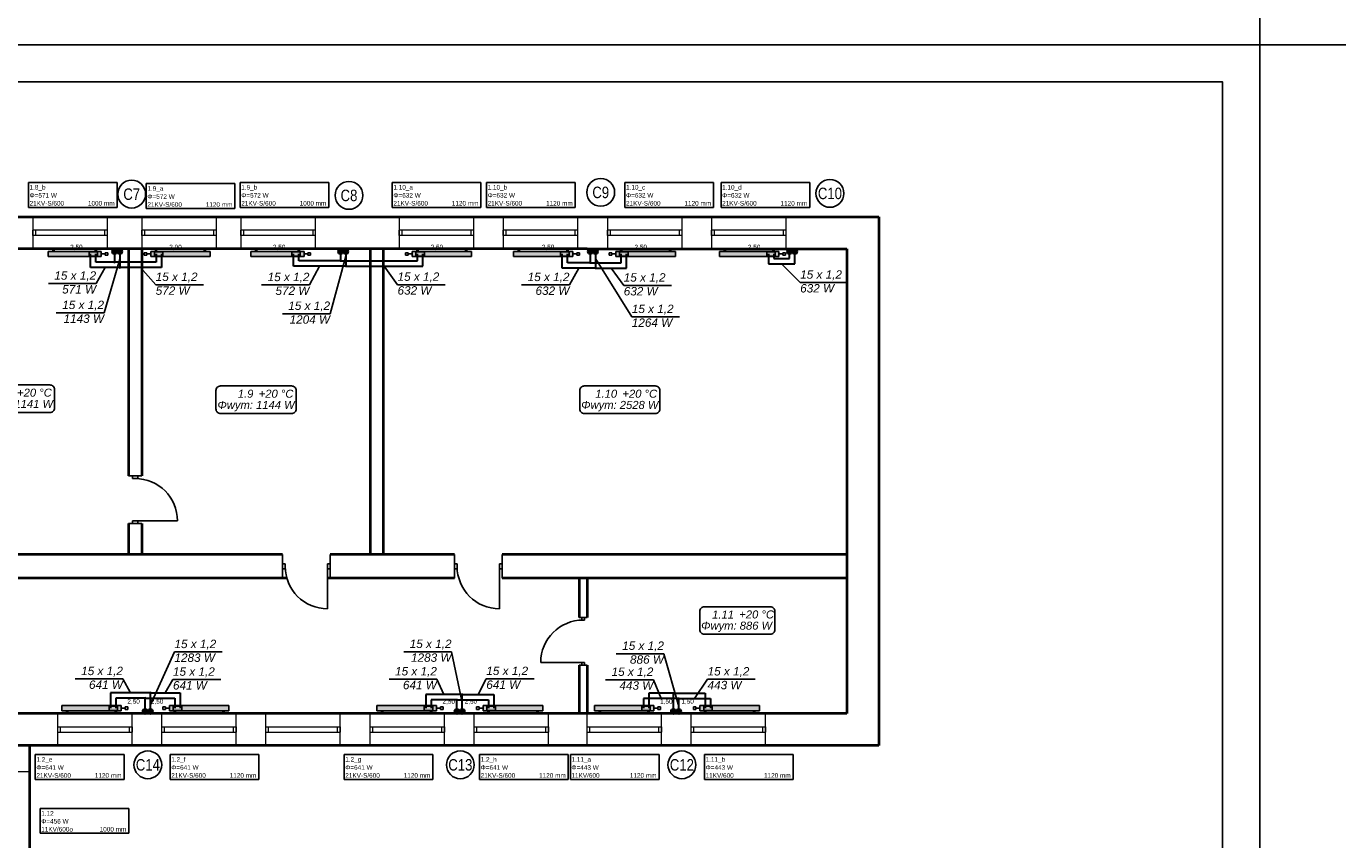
# Model space of a CAD drawing. Header units: millimetres. Extents: x 50532 to 99257, y 49161 to 61325.
# Tile 28 of 95: x 71812 to 74282, y 50633 to 52166. Entities that reach past the tile are written whole.
import ezdxf
from ezdxf.enums import TextEntityAlignment as Align
from ezdxf.lldxf.tags import DXFTag

# ---------------------------------------------------------------- set-up
doc = ezdxf.new("R2010")
doc.units = ezdxf.units.MM
for name, color, linetype, lineweight in [('cienka', 250, 'Continuous', 18), ('gruba', 8, 'Continuous', 40), ('średnia', 8, 'Continuous', 25)]:
    doc.layers.add(name, color=color, linetype=linetype, lineweight=lineweight)
for name, color, linetype, true_color in [('IS_Armatura_podłączeniowa_grz._dolnozas.', 7, 'SOLID', 0x000000), ('IS_Armatura_Therm', 7, 'SOLID', 0x000000), ('IS_Grafika', 7, 'SOLID', 0x000000), ('IS_Grzejniki_Plan_rzut', 7, 'SOLID', 0x000000)]:
    doc.layers.add(name, color=color, linetype=linetype, true_color=true_color)
for name, color, linetype in [('IS_Opisy_działek_Therm', 7, 'SOLID'), ('IS_Text_Armatury_Therm', 7, 'Continuous'), ('IS_Text_Konstrukcji', 7, 'Continuous'), ('IS_Text_Odbiornikow_Therm', 7, 'Continuous'), ('TABELKA', 7, 'Continuous')]:
    doc.layers.add(name, color=color, linetype=linetype)
doc.layers.add('IS_Powrót', color=5, linetype='DASH', lineweight=30, true_color=0x0000ff)
doc.layers.add('IS_Zasilanie', color=1, linetype='SOLID', lineweight=30, true_color=0xff0000)
doc.styles.add('Arial Narrow_1', font='ARIALN.TTF')
doc.styles.get("Standard").update_dxf_attribs({"font": 'GOTHIC.TTF'})
tags = doc.linetypes.add('DASH', pattern=[15, 10, -5]).pattern_tags.tags
tags[6:7] = [DXFTag(74, 4), DXFTag(75, 0), DXFTag(340, '0'), DXFTag(46, 0.0), DXFTag(50, 0.0), DXFTag(44, 0.0), DXFTag(45, 0.0)]
tags[4:5] = [DXFTag(74, 4), DXFTag(75, 0), DXFTag(340, '0'), DXFTag(46, 0.0), DXFTag(50, 0.0), DXFTag(44, 0.0), DXFTag(45, 0.0)]
tags = doc.linetypes.add('SOLID', pattern=[10, 10, 0]).pattern_tags.tags
tags[6:7] = [DXFTag(74, 4), DXFTag(75, 0), DXFTag(340, '0'), DXFTag(46, 0.0), DXFTag(50, 0.0), DXFTag(44, 0.0), DXFTag(45, 0.0)]
tags[4:5] = [DXFTag(74, 4), DXFTag(75, 0), DXFTag(340, '0'), DXFTag(46, 0.0), DXFTag(50, 0.0), DXFTag(44, 0.0), DXFTag(45, 0.0)]

# ---------------------------------------------------------------- blocks, each defined once
blk = doc.blocks.new('G$CDA1DEF7A')
at = {"layer": 'cienka'}
for p, q in [((3054, 2206), (3054, 2146)), ((3194, 2206), (3194, 2146)), ((3259, 2206), (3259, 2146)), ((3399, 2206), (3399, 2146)), ((3446, 2206), (3446, 2146)), ((3586, 2206), (3586, 2146)), ((3744, 2206), (3744, 2146)), ((3884, 2206), (3884, 2146)), ((3940, 2206), (3940, 2146)), ((4080, 2206), (4080, 2146)), ((4136, 2206), (4136, 2146)), ((4276, 2206), (4276, 2146)), ((4332, 2206), (4332, 2146)), ((4472, 2206), (4472, 2146)), ((3194, 2181), (3054, 2181)), ((3059, 2181), (3059, 2171)), ((3189, 2181), (3189, 2171)), ((3399, 2181), (3259, 2181)), ((3264, 2181), (3264, 2171)), ((3394, 2181), (3394, 2171)), ((3586, 2181), (3446, 2181)), ((3451, 2181), (3451, 2171)), ((3581, 2181), (3581, 2171)), ((3884, 2181), (3744, 2181)), ((3749, 2181), (3749, 2171)), ((3879, 2181), (3879, 2171)), ((4080, 2181), (3940, 2181)), ((3945, 2181), (3945, 2171)), ((4075, 2181), (4075, 2171)), ((4276, 2181), (4136, 2181)), ((4141, 2181), (4141, 2171)), ((4271, 2181), (4271, 2171)), ((4472, 2181), (4332, 2181)), ((4337, 2181), (4337, 2171)), ((4467, 2181), (4467, 2171)), ((3194, 2171), (3054, 2171)), ((3399, 2171), (3259, 2171)), ((3586, 2171), (3446, 2171)), ((3884, 2171), (3744, 2171)), ((4080, 2171), (3940, 2171)), ((4276, 2171), (4136, 2171)), ((4472, 2171), (4332, 2171)), ((3101, 1210), (3101, 1270)), ((3241, 1210), (3241, 1270)), ((3297, 1210), (3297, 1270)), ((3437, 1210), (3437, 1270)), ((3493, 1210), (3493, 1270)), ((3633, 1210), (3633, 1270)), ((3689, 1210), (3689, 1270)), ((3829, 1210), (3829, 1270)), ((3885, 1210), (3885, 1270)), ((4025, 1210), (4025, 1270)), ((4098, 1210), (4098, 1270)), ((4238, 1210), (4238, 1270)), ((4294, 1210), (4294, 1270)), ((4434, 1210), (4434, 1270)), ((3101, 1245), (3241, 1245)), ((3101, 1235), (3241, 1235)), ((3106, 1235), (3106, 1245)), ((3236, 1235), (3236, 1245)), ((3297, 1245), (3437, 1245)), ((3297, 1235), (3437, 1235)), ((3302, 1235), (3302, 1245)), ((3432, 1235), (3432, 1245)), ((3493, 1245), (3633, 1245)), ((3493, 1235), (3633, 1235)), ((3498, 1235), (3498, 1245)), ((3628, 1235), (3628, 1245)), ((3689, 1245), (3829, 1245)), ((3689, 1235), (3829, 1235)), ((3694, 1235), (3694, 1245)), ((3824, 1235), (3824, 1245)), ((3885, 1245), (4025, 1245)), ((3885, 1235), (4025, 1235)), ((3890, 1235), (3890, 1245)), ((4020, 1235), (4020, 1245)), ((4098, 1245), (4238, 1245)), ((4098, 1235), (4238, 1235)), ((4103, 1235), (4103, 1245)), ((4233, 1235), (4233, 1245)), ((4294, 1245), (4434, 1245)), ((4294, 1235), (4434, 1235)), ((4299, 1235), (4299, 1245)), ((4429, 1235), (4429, 1245)), ((3048, 1160), (2988, 1160))]:
    blk.add_line(p, q, dxfattribs=at)
at = {"layer": 'gruba'}
for p, q in [((0, 2206), (4647, 2206)), ((4647, 2206), (4647, 1210)), ((4098, 2146), (1198, 2146)), ((3234, 2146), (3234, 1718)), ((3259, 2146), (3259, 1718)), ((3689, 2146), (3689, 1570)), ((3714, 2146), (3714, 1570)), ((4098, 2146), (4587, 2146)), ((4587, 2146), (4587, 1270)), ((3234, 1628), (3234, 1570)), ((3259, 1628), (3259, 1570)), ((3524.2, 1570), (1723, 1570)), ((3848, 1570), (3614.2, 1570)), ((4587, 1570), (3938, 1570)), ((3532.5, 1525), (1714.8, 1525)), ((3848, 1525), (3609.2, 1525)), ((4587, 1525), (3938, 1525)), ((4083, 1525), (4083, 1451.3)), ((4098, 1525), (4098, 1451.3)), ((4083, 1361.3), (4083, 1270)), ((4098, 1361.3), (4098, 1270)), ((4587, 1270), (2687, 1270)), ((4647, 1210), (2687, 1210)), ((3048, 1210), (3048, 0))]:
    blk.add_line(p, q, dxfattribs=at)
at = {"layer": 'średnia'}
for p, q in [((3054, 2181), (3054, 2171)), ((3259, 2181), (3259, 2171)), ((3446, 2181), (3446, 2171)), ((3744, 2181), (3744, 2171)), ((3940, 2181), (3940, 2171)), ((4136, 2181), (4136, 2171)), ((4332, 2181), (4332, 2171)), ((3259, 1718), (3234, 1718)), ((3241.5, 1713), (3241.5, 1718)), ((3251.5, 1713), (3241.5, 1713)), ((3251.5, 1713), (3251.5, 1718)), ((3251.5, 1633), (3241.5, 1633)), ((3241.5, 1633), (3241.5, 1628)), ((3246.5, 1633), (3326.5, 1633)), ((3251.5, 1633), (3251.5, 1628)), ((3234, 1628), (3259, 1628)), ((3524.2, 1570), (3524.2, 1525)), ((3614.2, 1570), (3614.2, 1525)), ((3848, 1570), (3848, 1525)), ((3938, 1570), (3938, 1525)), ((3529.2, 1552.5), (3524.2, 1552.5)), ((3529.2, 1542.5), (3524.2, 1542.5)), ((3529.2, 1547.5), (3529.2, 1552.5)), ((3529.2, 1547.5), (3529.2, 1542.5)), ((3609.2, 1547.5), (3609.2, 1552.5)), ((3609.2, 1552.5), (3614.2, 1552.5)), ((3609.2, 1547.5), (3609.2, 1542.5)), ((3609.2, 1547.5), (3609.2, 1467.5)), ((3609.2, 1542.5), (3614.2, 1542.5)), ((3853, 1552.5), (3848, 1552.5)), ((3853, 1542.5), (3848, 1542.5)), ((3853, 1547.5), (3853, 1552.5)), ((3853, 1547.5), (3853, 1542.5)), ((3933, 1547.5), (3933, 1552.5)), ((3933, 1552.5), (3938, 1552.5)), ((3933, 1547.5), (3933, 1542.5)), ((3933, 1547.5), (3933, 1467.5)), ((3933, 1542.5), (3938, 1542.5)), ((4083, 1451.3), (4098, 1451.3)), ((4088, 1446.3), (4088, 1451.3)), ((4088, 1446.3), (4093, 1446.3)), ((4093, 1446.3), (4093, 1451.3)), ((4090.5, 1366.3), (4010.5, 1366.3)), ((4083, 1361.3), (4098, 1361.3)), ((4088, 1366.3), (4093, 1366.3)), ((4088, 1366.3), (4088, 1361.3)), ((4093, 1366.3), (4093, 1361.3)), ((3241, 1235), (3241, 1245)), ((3437, 1235), (3437, 1245)), ((3633, 1235), (3633, 1245)), ((3829, 1235), (3829, 1245)), ((4025, 1235), (4025, 1245)), ((4238, 1235), (4238, 1245)), ((4434, 1235), (4434, 1245))]:
    blk.add_line(p, q, dxfattribs=at)
for centre, start, end in [((3246.5, 1633), 0, 90), ((3609.2, 1547.5), 180, 270), ((3933, 1547.5), 180, 270), ((4090.5, 1366.3), 90, 180)]:
    blk.add_arc(centre, 80, start, end, dxfattribs=at)

msp = doc.modelspace()

# ---------------------------------------------------------------- hatches: boundary and pattern name
at = {"layer": 'IS_Grafika', "transparency": 33554687}
h = msp.add_hatch(color=7, dxfattribs=at)
h.dxf.hatch_style = 1
edge = h.paths.add_edge_path()
edge.add_arc((71988.4, 51741.2), 5, 0, 360)
edge = h.paths.add_edge_path()
edge.add_arc((71978.4, 51741.2), 5, 0, 360)
h = msp.add_hatch(color=7, dxfattribs=at)
h.dxf.hatch_style = 1
edge = h.paths.add_edge_path()
edge.add_arc((72414, 51741.2), 5, 0, 360)
edge = h.paths.add_edge_path()
edge.add_arc((72404, 51741.2), 5, 0, 360)
h = msp.add_hatch(color=7, dxfattribs=at)
h.dxf.hatch_style = 1
edge = h.paths.add_edge_path()
edge.add_arc((72884.3, 51741.2), 5, 0, 360)
edge = h.paths.add_edge_path()
edge.add_arc((72874.3, 51741.2), 5, 0, 360)
h = msp.add_hatch(color=7, dxfattribs=at)
h.dxf.hatch_style = 1
edge = h.paths.add_edge_path()
edge.add_arc((73259.6, 51741.2), 5, 0, 360)
edge = h.paths.add_edge_path()
edge.add_arc((73249.6, 51741.2), 5, 0, 360)
h = msp.add_hatch(color=7, dxfattribs=at)
h.dxf.hatch_style = 1
edge = h.paths.add_edge_path()
edge.add_arc((72046, 50874.6), 5, 0, 360)
edge = h.paths.add_edge_path()
edge.add_arc((72036, 50874.6), 5, 0, 360)
h = msp.add_hatch(color=7, dxfattribs=at)
h.dxf.hatch_style = 1
edge = h.paths.add_edge_path()
edge.add_arc((72633.3, 50874.6), 5, 0, 360)
edge = h.paths.add_edge_path()
edge.add_arc((72623.3, 50874.6), 5, 0, 360)
h = msp.add_hatch(color=7, dxfattribs=at)
h.dxf.hatch_style = 1
edge = h.paths.add_edge_path()
edge.add_arc((73041, 50874.6), 5, 0, 360)
edge = h.paths.add_edge_path()
edge.add_arc((73031, 50874.6), 5, 0, 360)
at = {"layer": 'IS_Grzejniki_Plan_rzut'}
for points in [[(71953.4, 51741.6), (71853.4, 51741.6), (71853.4, 51731.6), (71953.4, 51731.6)], [(72158.6, 51741.6), (72046.6, 51741.6), (72046.6, 51731.6), (72158.6, 51731.6)], [(72335.3, 51741.6), (72235.3, 51741.6), (72235.3, 51731.6), (72335.3, 51731.6)], [(72650.9, 51741.6), (72538.9, 51741.6), (72538.9, 51731.6), (72650.9, 51731.6)], [(72841.6, 51741.6), (72729.6, 51741.6), (72729.6, 51731.6), (72841.6, 51731.6)], [(73034.7, 51741.6), (72922.7, 51741.6), (72922.7, 51731.6), (73034.7, 51731.6)], [(73229.8, 51741.6), (73117.8, 51741.6), (73117.8, 51731.6), (73229.8, 51731.6)], [(71879.1, 50875.6), (71991.1, 50875.6), (71991.1, 50885.6), (71879.1, 50885.6)], [(72081.9, 50875.6), (72193.9, 50875.6), (72193.9, 50885.6), (72081.9, 50885.6)], [(72472.6, 50875.6), (72584.6, 50875.6), (72584.6, 50885.6), (72472.6, 50885.6)], [(72672.9, 50875.6), (72784.9, 50875.6), (72784.9, 50885.6), (72672.9, 50885.6)], [(72882.4, 50875.6), (72994.4, 50875.6), (72994.4, 50885.6), (72882.4, 50885.6)], [(73081, 50875.6), (73193, 50875.6), (73193, 50885.6), (73081, 50885.6)]]:
    msp.add_hatch(color=8, dxfattribs=at).paths.add_polyline_path(points)
at = {"layer": 'IS_Opisy_działek_Therm'}
h = msp.add_hatch(color=1, dxfattribs=at)
edge = h.paths.add_edge_path()
edge.add_arc((71988.4, 51711), 2.4, 90, 450)
h = msp.add_hatch(color=1, dxfattribs=at)
edge = h.paths.add_edge_path()
edge.add_arc((72414, 51713.8), 2.4, 90, 450)
h = msp.add_hatch(color=1, dxfattribs=at)
edge = h.paths.add_edge_path()
edge.add_arc((72884.3, 51710), 2.4, 90, 450)
h = msp.add_hatch(color=1, dxfattribs=at)
edge = h.paths.add_edge_path()
edge.add_arc((72046, 50910), 2.4, 90, 450)
h = msp.add_hatch(color=1, dxfattribs=at)
edge = h.paths.add_edge_path()
edge.add_arc((72633.3, 50906.7), 2.4, 90, 450)
h = msp.add_hatch(color=1, dxfattribs=at)
edge = h.paths.add_edge_path()
edge.add_arc((73041, 50899), 2.4, 90, 450)
at = {"layer": 'IS_Powrót'}
h = msp.add_hatch(color=256, dxfattribs=at)
edge = h.paths.add_edge_path()
edge.add_arc((71978.4, 51721), 2.4, 90, 450)
h = msp.add_hatch(color=256, dxfattribs=at)
edge = h.paths.add_edge_path()
edge.add_arc((72404, 51723.8), 2.4, 90, 450)
h = msp.add_hatch(color=256, dxfattribs=at)
edge = h.paths.add_edge_path()
edge.add_arc((72874.3, 51720), 2.4, 90, 450)
h = msp.add_hatch(color=256, dxfattribs=at)
edge = h.paths.add_edge_path()
edge.add_arc((73031, 50909), 2.4, 90, 450)
h = msp.add_hatch(color=256, dxfattribs=at)
edge = h.paths.add_edge_path()
edge.add_arc((72036, 50900), 2.4, 90, 450)
h = msp.add_hatch(color=256, dxfattribs=at)
edge = h.paths.add_edge_path()
edge.add_arc((72623.3, 50896.7), 2.4, 90, 450)

# ---------------------------------------------------------------- linework, layer by layer
at = {"layer": 'IS_Armatura_podłączeniowa_grz._dolnozas.'}
for p, q in [((71946.4, 51740.6), (71930.4, 51740.6)), ((71930.4, 51740.6), (71930.4, 51732.6)), ((71930.4, 51732.6), (71946.4, 51732.6)), ((71946.4, 51732.6), (71946.4, 51740.6)), ((72069.6, 51740.6), (72053.6, 51740.6)), ((72053.6, 51740.6), (72053.6, 51732.6)), ((72053.6, 51732.6), (72069.6, 51732.6)), ((72069.6, 51732.6), (72069.6, 51740.6)), ((72328.3, 51740.6), (72312.3, 51740.6)), ((72312.3, 51740.6), (72312.3, 51732.6)), ((72312.3, 51732.6), (72328.3, 51732.6)), ((72328.3, 51732.6), (72328.3, 51740.6)), ((72561.9, 51740.6), (72545.9, 51740.6)), ((72545.9, 51740.6), (72545.9, 51732.6)), ((72545.9, 51732.6), (72561.9, 51732.6)), ((72561.9, 51732.6), (72561.9, 51740.6)), ((72834.6, 51740.6), (72818.6, 51740.6)), ((72818.6, 51740.6), (72818.6, 51732.6)), ((72818.6, 51732.6), (72834.6, 51732.6)), ((72834.6, 51732.6), (72834.6, 51740.6)), ((72945.7, 51740.6), (72929.7, 51740.6)), ((72929.7, 51740.6), (72929.7, 51732.6)), ((72929.7, 51732.6), (72945.7, 51732.6)), ((72945.7, 51732.6), (72945.7, 51740.6)), ((73222.8, 51740.6), (73206.8, 51740.6)), ((73206.8, 51740.6), (73206.8, 51732.6)), ((73206.8, 51732.6), (73222.8, 51732.6)), ((73222.8, 51732.6), (73222.8, 51740.6)), ((71984.1, 50884.6), (71968.1, 50884.6)), ((71968.1, 50884.6), (71968.1, 50876.6)), ((71984.1, 50876.6), (71984.1, 50884.6)), ((72104.9, 50884.6), (72088.9, 50884.6)), ((72088.9, 50884.6), (72088.9, 50876.6)), ((72104.9, 50876.6), (72104.9, 50884.6)), ((72577.6, 50884.6), (72561.6, 50884.6)), ((72561.6, 50884.6), (72561.6, 50876.6)), ((72577.6, 50876.6), (72577.6, 50884.6)), ((72695.9, 50884.6), (72679.9, 50884.6)), ((72679.9, 50884.6), (72679.9, 50876.6)), ((72695.9, 50876.6), (72695.9, 50884.6)), ((72987.4, 50884.6), (72971.4, 50884.6)), ((72971.4, 50884.6), (72971.4, 50876.6)), ((72987.4, 50876.6), (72987.4, 50884.6)), ((73104, 50884.6), (73088, 50884.6)), ((73088, 50884.6), (73088, 50876.6)), ((73104, 50876.6), (73104, 50884.6)), ((71968.1, 50876.6), (71984.1, 50876.6)), ((72088.9, 50876.6), (72104.9, 50876.6)), ((72561.6, 50876.6), (72577.6, 50876.6)), ((72679.9, 50876.6), (72695.9, 50876.6)), ((72971.4, 50876.6), (72987.4, 50876.6)), ((73088, 50876.6), (73104, 50876.6))]:
    msp.add_line(p, q, dxfattribs=at)
at = {"layer": 'IS_Armatura_Therm'}
for p, q in [((71953.4, 51736.6), (71960.9, 51736.6)), ((71965.9, 51739.1), (71960.9, 51739.1)), ((71960.9, 51739.1), (71960.9, 51734.1)), ((71960.9, 51734.1), (71965.9, 51734.1)), ((71965.9, 51734.1), (71965.9, 51739.1)), ((72039.1, 51739.1), (72034.1, 51739.1)), ((72034.1, 51739.1), (72034.1, 51734.1)), ((72034.1, 51734.1), (72039.1, 51734.1)), ((72039.1, 51734.1), (72039.1, 51739.1)), ((72046.6, 51736.6), (72039.1, 51736.6)), ((72335.3, 51736.6), (72342.8, 51736.6)), ((72347.8, 51739.1), (72342.8, 51739.1)), ((72342.8, 51739.1), (72342.8, 51734.1)), ((72342.8, 51734.1), (72347.8, 51734.1)), ((72347.8, 51734.1), (72347.8, 51739.1)), ((72531.4, 51739.1), (72526.4, 51739.1)), ((72526.4, 51739.1), (72526.4, 51734.1)), ((72526.4, 51734.1), (72531.4, 51734.1)), ((72531.4, 51734.1), (72531.4, 51739.1)), ((72538.9, 51736.6), (72531.4, 51736.6)), ((72841.6, 51736.6), (72849.1, 51736.6)), ((72854.1, 51739.1), (72849.1, 51739.1)), ((72849.1, 51739.1), (72849.1, 51734.1)), ((72849.1, 51734.1), (72854.1, 51734.1)), ((72854.1, 51734.1), (72854.1, 51739.1)), ((72915.2, 51739.1), (72910.2, 51739.1)), ((72910.2, 51739.1), (72910.2, 51734.1)), ((72910.2, 51734.1), (72915.2, 51734.1)), ((72915.2, 51734.1), (72915.2, 51739.1)), ((72922.7, 51736.6), (72915.2, 51736.6)), ((73229.8, 51736.6), (73237.3, 51736.6)), ((73242.3, 51739.1), (73237.3, 51739.1)), ((73237.3, 51739.1), (73237.3, 51734.1)), ((73237.3, 51734.1), (73242.3, 51734.1)), ((73242.3, 51734.1), (73242.3, 51739.1)), ((72003.6, 50883.1), (71998.6, 50883.1)), ((71998.6, 50883.1), (71998.6, 50878.1)), ((72003.6, 50878.1), (72003.6, 50883.1)), ((72074.4, 50883.1), (72069.4, 50883.1)), ((72069.4, 50883.1), (72069.4, 50878.1)), ((72074.4, 50878.1), (72074.4, 50883.1)), ((72597.1, 50883.1), (72592.1, 50883.1)), ((72592.1, 50883.1), (72592.1, 50878.1)), ((72597.1, 50878.1), (72597.1, 50883.1)), ((72665.4, 50883.1), (72660.4, 50883.1)), ((72660.4, 50883.1), (72660.4, 50878.1)), ((72665.4, 50878.1), (72665.4, 50883.1)), ((73006.9, 50883.1), (73001.9, 50883.1)), ((73001.9, 50883.1), (73001.9, 50878.1)), ((73006.9, 50878.1), (73006.9, 50883.1)), ((73073.5, 50883.1), (73068.5, 50883.1)), ((73068.5, 50883.1), (73068.5, 50878.1)), ((73073.5, 50878.1), (73073.5, 50883.1)), ((71991.1, 50880.6), (71998.6, 50880.6)), ((71998.6, 50878.1), (72003.6, 50878.1)), ((72069.4, 50878.1), (72074.4, 50878.1)), ((72081.9, 50880.6), (72074.4, 50880.6)), ((72584.6, 50880.6), (72592.1, 50880.6)), ((72592.1, 50878.1), (72597.1, 50878.1)), ((72660.4, 50878.1), (72665.4, 50878.1)), ((72672.9, 50880.6), (72665.4, 50880.6)), ((72994.4, 50880.6), (73001.9, 50880.6)), ((73001.9, 50878.1), (73006.9, 50878.1)), ((73068.5, 50878.1), (73073.5, 50878.1)), ((73081, 50880.6), (73073.5, 50880.6))]:
    msp.add_line(p, q, dxfattribs=at)
at = {"layer": 'IS_Grafika'}
for centre in [(71978.4, 51741.2), (71988.4, 51741.2), (72404, 51741.2), (72414, 51741.2), (72874.3, 51741.2), (72884.3, 51741.2), (73249.6, 51741.2), (73259.6, 51741.2), (72036, 50874.6), (72046, 50874.6), (72623.3, 50874.6), (72633.3, 50874.6), (73031, 50874.6), (73041, 50874.6)]:
    msp.add_circle(centre, 5, dxfattribs=at)
at = {"layer": 'IS_Grzejniki_Plan_rzut'}
for p, q in [((71862.1, 51741.6), (71862.1, 51746.6)), ((71862.1, 51746.6), (71864.6, 51746.6)), ((71864.6, 51746.6), (71864.6, 51741.6)), ((71944.6, 51746.6), (71942.1, 51746.6)), ((71942.1, 51746.6), (71942.1, 51741.6)), ((71944.6, 51741.6), (71944.6, 51746.6)), ((72055.3, 51741.6), (72055.3, 51746.6)), ((72055.3, 51746.6), (72057.8, 51746.6)), ((72057.8, 51746.6), (72057.8, 51741.6)), ((72149.8, 51746.6), (72147.3, 51746.6)), ((72147.3, 51746.6), (72147.3, 51741.6)), ((72149.8, 51741.6), (72149.8, 51746.6)), ((72244.1, 51741.6), (72244.1, 51746.6)), ((72244.1, 51746.6), (72246.6, 51746.6)), ((72246.6, 51746.6), (72246.6, 51741.6)), ((72326.6, 51746.6), (72324.1, 51746.6)), ((72324.1, 51746.6), (72324.1, 51741.6)), ((72326.6, 51741.6), (72326.6, 51746.6)), ((72547.6, 51741.6), (72547.6, 51746.6)), ((72547.6, 51746.6), (72550.1, 51746.6)), ((72550.1, 51746.6), (72550.1, 51741.6)), ((72642.1, 51746.6), (72639.6, 51746.6)), ((72639.6, 51746.6), (72639.6, 51741.6)), ((72642.1, 51741.6), (72642.1, 51746.6)), ((72738.4, 51741.6), (72738.4, 51746.6)), ((72738.4, 51746.6), (72740.9, 51746.6)), ((72740.9, 51746.6), (72740.9, 51741.6)), ((72832.9, 51746.6), (72830.4, 51746.6)), ((72830.4, 51746.6), (72830.4, 51741.6)), ((72832.9, 51741.6), (72832.9, 51746.6)), ((72931.5, 51741.6), (72931.5, 51746.6)), ((72931.5, 51746.6), (72934, 51746.6)), ((72934, 51746.6), (72934, 51741.6)), ((73026, 51746.6), (73023.5, 51746.6)), ((73023.5, 51746.6), (73023.5, 51741.6)), ((73026, 51741.6), (73026, 51746.6)), ((73126.5, 51741.6), (73126.5, 51746.6)), ((73126.5, 51746.6), (73129, 51746.6)), ((73129, 51746.6), (73129, 51741.6)), ((73221, 51746.6), (73218.5, 51746.6)), ((73218.5, 51746.6), (73218.5, 51741.6)), ((73221, 51741.6), (73221, 51746.6)), ((71953.4, 51741.6), (71853.4, 51741.6)), ((71853.4, 51741.6), (71853.4, 51731.6)), ((71853.4, 51731.6), (71953.4, 51731.6)), ((71953.4, 51731.6), (71953.4, 51741.6)), ((72158.6, 51741.6), (72046.6, 51741.6)), ((72046.6, 51741.6), (72046.6, 51731.6)), ((72046.6, 51731.6), (72158.6, 51731.6)), ((72158.6, 51731.6), (72158.6, 51741.6)), ((72335.3, 51741.6), (72235.3, 51741.6)), ((72235.3, 51741.6), (72235.3, 51731.6)), ((72235.3, 51731.6), (72335.3, 51731.6)), ((72335.3, 51731.6), (72335.3, 51741.6)), ((72650.9, 51741.6), (72538.9, 51741.6)), ((72538.9, 51741.6), (72538.9, 51731.6)), ((72538.9, 51731.6), (72650.9, 51731.6)), ((72650.9, 51731.6), (72650.9, 51741.6)), ((72841.6, 51741.6), (72729.6, 51741.6)), ((72729.6, 51741.6), (72729.6, 51731.6)), ((72729.6, 51731.6), (72841.6, 51731.6)), ((72841.6, 51731.6), (72841.6, 51741.6)), ((73034.7, 51741.6), (72922.7, 51741.6)), ((72922.7, 51741.6), (72922.7, 51731.6)), ((72922.7, 51731.6), (73034.7, 51731.6)), ((73034.7, 51731.6), (73034.7, 51741.6)), ((73229.8, 51741.6), (73117.8, 51741.6)), ((73117.8, 51741.6), (73117.8, 51731.6)), ((73117.8, 51731.6), (73229.8, 51731.6)), ((73229.8, 51731.6), (73229.8, 51741.6)), ((71991.1, 50885.6), (71879.1, 50885.6)), ((71879.1, 50885.6), (71879.1, 50875.6)), ((71991.1, 50875.6), (71991.1, 50885.6)), ((72193.9, 50885.6), (72081.9, 50885.6)), ((72081.9, 50885.6), (72081.9, 50875.6)), ((72193.9, 50875.6), (72193.9, 50885.6)), ((72584.6, 50885.6), (72472.6, 50885.6)), ((72472.6, 50885.6), (72472.6, 50875.6)), ((72584.6, 50875.6), (72584.6, 50885.6)), ((72784.9, 50885.6), (72672.9, 50885.6)), ((72672.9, 50885.6), (72672.9, 50875.6)), ((72784.9, 50875.6), (72784.9, 50885.6)), ((72994.4, 50885.6), (72882.4, 50885.6)), ((72882.4, 50885.6), (72882.4, 50875.6)), ((72994.4, 50875.6), (72994.4, 50885.6)), ((73193, 50885.6), (73081, 50885.6)), ((73081, 50885.6), (73081, 50875.6)), ((73193, 50875.6), (73193, 50885.6)), ((71879.1, 50875.6), (71991.1, 50875.6)), ((71887.9, 50875.6), (71887.9, 50870.6)), ((71887.9, 50870.6), (71890.4, 50870.6)), ((71890.4, 50870.6), (71890.4, 50875.6)), ((71979.9, 50870.6), (71979.9, 50875.6)), ((71982.4, 50870.6), (71979.9, 50870.6)), ((71982.4, 50875.6), (71982.4, 50870.6)), ((72081.9, 50875.6), (72193.9, 50875.6)), ((72090.7, 50875.6), (72090.7, 50870.6)), ((72090.7, 50870.6), (72093.2, 50870.6)), ((72093.2, 50870.6), (72093.2, 50875.6)), ((72182.7, 50870.6), (72182.7, 50875.6)), ((72185.2, 50870.6), (72182.7, 50870.6)), ((72185.2, 50875.6), (72185.2, 50870.6)), ((72472.6, 50875.6), (72584.6, 50875.6)), ((72481.3, 50875.6), (72481.3, 50870.6)), ((72481.3, 50870.6), (72483.8, 50870.6)), ((72483.8, 50870.6), (72483.8, 50875.6)), ((72573.3, 50870.6), (72573.3, 50875.6)), ((72575.8, 50870.6), (72573.3, 50870.6)), ((72575.8, 50875.6), (72575.8, 50870.6)), ((72672.9, 50875.6), (72784.9, 50875.6)), ((72681.6, 50875.6), (72681.6, 50870.6)), ((72681.6, 50870.6), (72684.1, 50870.6)), ((72684.1, 50870.6), (72684.1, 50875.6)), ((72773.6, 50870.6), (72773.6, 50875.6)), ((72776.1, 50870.6), (72773.6, 50870.6)), ((72776.1, 50875.6), (72776.1, 50870.6)), ((72882.4, 50875.6), (72994.4, 50875.6)), ((72891.1, 50875.6), (72891.1, 50870.6)), ((72891.1, 50870.6), (72893.6, 50870.6)), ((72893.6, 50870.6), (72893.6, 50875.6)), ((72983.1, 50870.6), (72983.1, 50875.6)), ((72985.6, 50870.6), (72983.1, 50870.6)), ((72985.6, 50875.6), (72985.6, 50870.6)), ((73081, 50875.6), (73193, 50875.6)), ((73089.8, 50875.6), (73089.8, 50870.6)), ((73089.8, 50870.6), (73092.3, 50870.6)), ((73092.3, 50870.6), (73092.3, 50875.6)), ((73181.8, 50870.6), (73181.8, 50875.6)), ((73184.3, 50870.6), (73181.8, 50870.6)), ((73184.3, 50875.6), (73184.3, 50870.6))]:
    msp.add_line(p, q, dxfattribs=at)
at = {"layer": 'IS_Opisy_działek_Therm'}
for p, q in [((71988.4, 51726.8), (71958.7, 51625.5)), ((72414, 51732.4), (72384.4, 51624)), ((72884.3, 51728.2), (72952.6, 51618.1)), ((71960.9, 51711), (71943.8, 51680.9)), ((72027.5, 51711), (72056, 51678.5)), ((72364.7, 51713.8), (72345.5, 51678.2)), ((72486.4, 51713.8), (72511.4, 51678.8)), ((72853, 51710), (72835.2, 51678.3)), ((72913.5, 51710), (72937.4, 51677.3)), ((73234.7, 51717.8), (73269.7, 51682.8)), ((71943.8, 51680.9), (71853.8, 51680.9)), ((72056, 51678.5), (72145.9, 51678.5)), ((72345.5, 51678.2), (72255.5, 51678.2)), ((72511.4, 51678.8), (72601.3, 51678.8)), ((72835.2, 51678.3), (72745.2, 51678.3)), ((72937.4, 51677.3), (73027.4, 51677.3)), ((73269.7, 51682.8), (73359.7, 51682.8)), ((71958.7, 51625.5), (71868.7, 51625.5)), ((72384.4, 51624), (72294.5, 51624)), ((72952.6, 51618.1), (73042.6, 51618.1)), ((72046, 50886.9), (72091.3, 50986.7)), ((72091.3, 50986.7), (72181.3, 50986.7)), ((72613.1, 50987), (72523.1, 50987)), ((72633.3, 50891.4), (72613.1, 50987)), ((73013.2, 50983.4), (72923.3, 50983.4)), ((73041, 50883.7), (73013.2, 50983.4)), ((71994.3, 50935.9), (71904.3, 50935.9)), ((72008.5, 50910), (71994.3, 50935.9)), ((72073.9, 50910), (72088.5, 50934.7)), ((72088.5, 50934.7), (72178.5, 50934.7)), ((72585.5, 50935.3), (72495.5, 50935.3)), ((72598.9, 50906.7), (72585.5, 50935.3)), ((72663.1, 50906.7), (72678.6, 50936)), ((72678.6, 50936), (72768.6, 50936)), ((72993.2, 50934.4), (72903.2, 50934.4)), ((73007.7, 50899), (72993.2, 50934.4)), ((73071, 50899), (73095.3, 50935.2)), ((73095.3, 50935.2), (73185.2, 50935.2))]:
    msp.add_line(p, q, dxfattribs=at)
at = {"layer": 'IS_Powrót'}
for p, q in [((71943.4, 51721), (71943.4, 51736.6)), ((71978.4, 51741.7), (71978.4, 51721)), ((72056.6, 51736.6), (72056.6, 51721)), ((72325.3, 51723.8), (72325.3, 51736.6)), ((72404, 51723.8), (72325.3, 51723.8)), ((72404, 51739.3), (72404, 51723.8)), ((72404, 51723.8), (72548.9, 51723.8)), ((72548.9, 51723.8), (72548.9, 51736.6)), ((72831.6, 51720), (72831.6, 51736.6)), ((72874.3, 51739.8), (72874.3, 51720)), ((72932.7, 51720), (72932.7, 51736.6)), ((73219.8, 51736.6), (73219.8, 51727.8)), ((73219.8, 51727.8), (73249.6, 51727.8)), ((73249.6, 51727.8), (73249.6, 51741.7)), ((71978.4, 51721), (71943.4, 51721)), ((72056.6, 51721), (71978.4, 51721)), ((72874.3, 51720), (72831.6, 51720)), ((72874.3, 51720), (72932.7, 51720)), ((73031, 50909), (72984.4, 50909)), ((72984.4, 50909), (72984.4, 50880.6)), ((73031, 50874.6), (73031, 50909)), ((73031, 50909), (73091, 50909)), ((73091, 50909), (73091, 50880.6)), ((72036, 50900), (71981.1, 50900)), ((71981.1, 50900), (71981.1, 50880.6)), ((72036, 50876.2), (72036, 50900)), ((72036, 50900), (72091.9, 50900)), ((72091.9, 50900), (72091.9, 50880.6)), ((72623.3, 50896.7), (72574.6, 50896.7)), ((72574.6, 50896.7), (72574.6, 50880.6)), ((72623.3, 50876.2), (72623.3, 50896.7)), ((72623.3, 50896.7), (72682.9, 50896.7)), ((72682.9, 50896.7), (72682.9, 50880.6))]:
    msp.add_line(p, q, dxfattribs=at)
at = {"layer": 'IS_Text_Konstrukcji', "linetype": 'SOLID'}
for points in [[(71723.2, 51437.9), (71856.8, 51437.9, 0.414214), (71865.5, 51446.6), (71865.5, 51481.3, 0.414214), (71856.8, 51489.9), (71723.2, 51489.9, 0.414214), (71714.5, 51481.3), (71714.5, 51446.6, 0.414214), (71723.2, 51437.9)], [(72178.2, 51436), (72311.8, 51436, 0.414214), (72320.5, 51444.7), (72320.5, 51479.3, 0.414214), (72311.8, 51488), (72178.2, 51488, 0.414214), (72169.5, 51479.3), (72169.5, 51444.7, 0.414214), (72178.2, 51436)], [(72863.2, 51436), (72996.8, 51436, 0.414214), (73005.5, 51444.7), (73005.5, 51479.3, 0.414214), (72996.8, 51488), (72863.2, 51488, 0.414214), (72854.5, 51479.3), (72854.5, 51444.7, 0.414214), (72863.2, 51436)], [(73089.2, 51020.1), (73213.4, 51020.1, 0.414214), (73222, 51028.7), (73222, 51063.4, 0.414214), (73213.4, 51072.1), (73089.2, 51072.1, 0.414214), (73080.5, 51063.4), (73080.5, 51028.7, 0.414214), (73089.2, 51020.1)]]:
    msp.add_lwpolyline(points, format="xyb", dxfattribs=at)
at = {"layer": 'IS_Text_Konstrukcji', "ltscale": 20}
for centre in [(72010.8, 51849.4), (72420, 51847), (72894.1, 51852.7), (73325.7, 51850.8), (72041.2, 50774.1), (72629.7, 50774.1), (73046.9, 50774.1)]:
    msp.add_circle(centre, 26.2, dxfattribs=at)
at = {"layer": 'IS_Text_Odbiornikow_Therm', "linetype": 'SOLID'}
for p, q in [((71816.4, 51824.5), (71816.4, 51871.5)), ((71816.4, 51871.5), (71983.4, 51871.5)), ((71983.4, 51871.5), (71983.4, 51824.5)), ((72215.1, 51824.5), (72215.1, 51871.5)), ((72215.1, 51871.5), (72382.1, 51871.5)), ((72382.1, 51871.5), (72382.1, 51824.5)), ((72501.6, 51824.5), (72501.6, 51871.5)), ((72501.6, 51871.5), (72668.6, 51871.5)), ((72668.6, 51871.5), (72668.6, 51824.5)), ((72679.1, 51824.5), (72679.1, 51871.5)), ((72679.1, 51871.5), (72846.1, 51871.5)), ((72846.1, 51871.5), (72846.1, 51824.5)), ((72939.7, 51824.5), (72939.7, 51871.5)), ((72939.7, 51871.5), (73106.7, 51871.5)), ((73106.7, 51871.5), (73106.7, 51824.5)), ((73120.7, 51824.5), (73120.7, 51871.5)), ((73120.7, 51871.5), (73287.7, 51871.5)), ((73287.7, 51871.5), (73287.7, 51824.5)), ((72038.3, 51822.3), (72038.3, 51869.3)), ((72038.3, 51869.3), (72205.3, 51869.3)), ((72205.3, 51869.3), (72205.3, 51822.3)), ((71816.4, 51824.5), (71983.4, 51824.5)), ((72038.3, 51822.3), (72205.3, 51822.3)), ((72215.1, 51824.5), (72382.1, 51824.5)), ((72501.6, 51824.5), (72668.6, 51824.5)), ((72679.1, 51824.5), (72846.1, 51824.5)), ((72939.7, 51824.5), (73106.7, 51824.5)), ((73120.7, 51824.5), (73287.7, 51824.5)), ((71829.3, 50746.5), (71829.3, 50793.5)), ((71829.3, 50793.5), (71996.3, 50793.5)), ((71996.3, 50793.5), (71996.3, 50746.5)), ((72083.3, 50746.5), (72083.3, 50793.5)), ((72083.3, 50793.5), (72250.3, 50793.5)), ((72250.3, 50793.5), (72250.3, 50746.5)), ((72411, 50746.5), (72411, 50793.5)), ((72411, 50793.5), (72578, 50793.5)), ((72578, 50793.5), (72578, 50746.5)), ((72666, 50746.5), (72666, 50793.5)), ((72666, 50793.5), (72833, 50793.5)), ((72833, 50793.5), (72833, 50746.5)), ((72836.9, 50746.5), (72836.9, 50793.5)), ((72836.9, 50793.5), (73003.9, 50793.5)), ((73003.9, 50793.5), (73003.9, 50746.5)), ((73089.6, 50746.5), (73089.6, 50793.5)), ((73089.6, 50793.5), (73256.6, 50793.5)), ((73256.6, 50793.5), (73256.6, 50746.5)), ((71829.3, 50746.5), (71996.3, 50746.5)), ((72083.3, 50746.5), (72250.3, 50746.5)), ((72411, 50746.5), (72578, 50746.5)), ((72666, 50746.5), (72833, 50746.5)), ((72836.9, 50746.5), (73003.9, 50746.5)), ((73089.6, 50746.5), (73256.6, 50746.5)), ((71838.4, 50645.1), (71838.4, 50692.1)), ((71838.4, 50692.1), (72005.4, 50692.1)), ((72005.4, 50692.1), (72005.4, 50645.1)), ((71838.4, 50645.1), (72005.4, 50645.1))]:
    msp.add_line(p, q, dxfattribs=at)
at = {"layer": 'IS_Zasilanie'}
for p, q in [((71933.4, 51711), (71933.4, 51736.6)), ((71988.4, 51741.7), (71988.4, 51711)), ((72066.6, 51736.6), (72066.6, 51711)), ((72315.3, 51713.8), (72315.3, 51736.6)), ((72414, 51739.3), (72414, 51713.8)), ((72558.9, 51713.8), (72558.9, 51736.6)), ((72821.6, 51710), (72821.6, 51736.6)), ((72884.3, 51739.8), (72884.3, 51710)), ((72942.7, 51710), (72942.7, 51736.6)), ((73209.8, 51736.6), (73209.8, 51717.8)), ((73259.6, 51717.8), (73259.6, 51741.7)), ((71988.4, 51711), (71933.4, 51711)), ((72066.6, 51711), (71988.4, 51711)), ((72414, 51713.8), (72315.3, 51713.8)), ((72414, 51713.8), (72558.9, 51713.8)), ((72884.3, 51710), (72821.6, 51710)), ((72884.3, 51710), (72942.7, 51710)), ((73209.8, 51717.8), (73259.6, 51717.8)), ((72046, 50910), (71971.1, 50910)), ((71971.1, 50910), (71971.1, 50880.6)), ((72046, 50876.2), (72046, 50910)), ((72046, 50910), (72101.9, 50910)), ((72101.9, 50910), (72101.9, 50880.6)), ((72633.3, 50906.7), (72564.6, 50906.7)), ((72564.6, 50906.7), (72564.6, 50880.6)), ((72633.3, 50876.2), (72633.3, 50906.7)), ((72633.3, 50906.7), (72692.9, 50906.7)), ((72692.9, 50906.7), (72692.9, 50880.6)), ((73041, 50899), (72974.4, 50899)), ((72974.4, 50899), (72974.4, 50880.6)), ((73041, 50874.6), (73041, 50899)), ((73041, 50899), (73101, 50899)), ((73101, 50899), (73101, 50880.6))]:
    msp.add_line(p, q, dxfattribs=at)
at = {"layer": 'TABELKA'}
for points in [[(68435.2, 52130.8), (74135.2, 52130.8), (74135.2, 55100.8), (68435.2, 55100.8)], [(68435.2, 49160.8), (74135.2, 49160.8), (74135.2, 52130.8), (68435.2, 52130.8)], [(74135.2, 49160.8), (79835.2, 49160.8), (79835.2, 52130.8), (74135.2, 52130.8)], [(68685.2, 49230.8), (74065.2, 49230.8), (74065.2, 52060.8), (68685.2, 52060.8)]]:
    msp.add_lwpolyline(points, close=True, dxfattribs=at)

# ---------------------------------------------------------------- block references
msp.add_blockref('G$CDA1DEF7A', (68770.6, 49600.6), dxfattribs=at)

# ---------------------------------------------------------------- texts
at = {"layer": 'IS_Opisy_działek_Therm', "char_height": 15.84}
for s, insert, attachment_point in [('\\fArial|b0|i1;15 x 1,2', (71943.8, 51685.2), 9), ('\\fArial|b0|i1;15 x 1,2', (72056, 51682.8), 7), ('\\fArial|b0|i1;15 x 1,2', (72345.5, 51682.5), 9), ('\\fArial|b0|i1;15 x 1,2', (72511.4, 51683.1), 7), ('\\fArial|b0|i1;15 x 1,2', (72835.2, 51682.6), 9), ('\\fArial|b0|i1;15 x 1,2', (72937.4, 51681.6), 7), ('\\fArial|b0|i1;15 x 1,2', (73269.7, 51687.1), 7), ('\\fArial|b0|i1;571 W', (71943.8, 51678), 3), ('\\fArial|b0|i1;572 W', (72056, 51675.6), 1), ('\\fArial|b0|i1;572 W', (72345.5, 51675.3), 3), ('\\fArial|b0|i1;632 W', (72511.4, 51675.9), 1), ('\\fArial|b0|i1;632 W', (72835.2, 51675.4), 3), ('\\fArial|b0|i1;632 W', (72937.4, 51674.4), 1), ('\\fArial|b0|i1;632 W', (73269.7, 51679.9), 1), ('\\fArial|b0|i1;15 x 1,2', (71958.7, 51629.9), 9), ('\\fArial|b0|i1;1143 W', (71958.7, 51622.7), 3), ('\\fArial|b0|i1;15 x 1,2', (72384.4, 51628.3), 9), ('\\fArial|b0|i1;15 x 1,2', (72952.6, 51622.4), 7), ('\\fArial|b0|i1;1204 W', (72384.4, 51621.1), 3), ('\\fArial|b0|i1;1264 W', (72952.6, 51615.2), 1), ('\\fArial|b0|i1;15 x 1,2', (72091.3, 50991.1), 7), ('\\fArial|b0|i1;15 x 1,2', (72613.1, 50991.3), 9), ('\\fArial|b0|i1;1283 W', (72091.3, 50983.9), 1), ('\\fArial|b0|i1;1283 W', (72613.1, 50984.1), 3), ('\\fArial|b0|i1;15 x 1,2', (73013.2, 50987.7), 9), ('\\fArial|b0|i1;886 W', (73013.2, 50980.5), 3), ('\\fArial|b0|i1;15 x 1,2', (71994.3, 50940.2), 9), ('\\fArial|b0|i1;15 x 1,2', (72585.5, 50939.6), 9), ('\\fArial|b0|i1;15 x 1,2', (72678.6, 50940.3), 7), ('\\fArial|b0|i1;15 x 1,2', (73095.3, 50939.5), 7), ('\\fArial|b0|i1;641 W', (71994.3, 50933), 3), ('\\fArial|b0|i1;641 W', (72088.5, 50931.8), 1), ('\\fArial|b0|i1;15 x 1,2', (72088.5, 50939), 7), ('\\fArial|b0|i1;641 W', (72585.5, 50932.4), 3), ('\\fArial|b0|i1;641 W', (72678.6, 50933.1), 1), ('\\fArial|b0|i1;15 x 1,2', (72993.2, 50938.7), 9), ('\\fArial|b0|i1;443 W', (72993.2, 50931.5), 3), ('\\fArial|b0|i1;443 W', (73095.3, 50932.3), 1)]:
    msp.add_mtext(s, dxfattribs=dict(at, insert=insert, attachment_point=attachment_point))
at = {"layer": 'IS_Text_Armatury_Therm', "linetype": 'SOLID', "char_height": 8.64}
for s, insert, attachment_point in [('\\fArial|b0|i0;2,50  ', (71918.4, 51743.8), 9), ('\\fArial|b0|i0;2,00  ', (72081.6, 51743.8), 7), ('\\fArial|b0|i0;2,50  ', (72300.3, 51743.8), 9), ('\\fArial|b0|i0;2,50  ', (72573.9, 51743.8), 7), ('\\fArial|b0|i0;2,50  ', (72806.6, 51743.8), 9), ('\\fArial|b0|i0;2,50  ', (72957.7, 51743.8), 7), ('\\fArial|b0|i0;2,50  ', (73194.8, 51743.8), 9), ('\\fArial|b0|i0;2,50  ', (72026.1, 50887.8), 9), ('\\fArial|b0|i0;2,50  ', (72046.9, 50887.8), 7), ('\\fArial|b0|i0;2,50  ', (72619.6, 50887.8), 9), ('\\fArial|b0|i0;2,50  ', (72637.9, 50887.8), 7), ('\\fArial|b0|i0;1,50  ', (73029.4, 50887.8), 9), ('\\fArial|b0|i0;1,50  ', (73046, 50887.8), 7)]:
    msp.add_mtext(s, dxfattribs=dict(at, insert=insert, attachment_point=attachment_point))
at = {"layer": 'IS_Text_Konstrukcji', "ltscale": 20, "style": 'Arial Narrow_1'}
for s, p in [('C7', (72010.8, 51849.4)), ('C8', (72420, 51847)), ('C9', (72894.1, 51852.7)), ('C10', (73325.7, 51850.8)), ('C14', (72041.2, 50774.1)), ('C13', (72629.7, 50774.1)), ('C12', (73046.9, 50774.1))]:
    msp.add_text(s, height=21.6, dxfattribs=at).set_placement(p, align=Align.MIDDLE_CENTER)
at = {"layer": 'IS_Text_Konstrukcji', "linetype": 'SOLID', "char_height": 15.12}
for s, insert, attachment_point in [('\\fArial|b0|i1;+20 °C', (71795, 51467.6), 7), ('\\fArial|b0|i1;1.9', (72240, 51465.6), 9), ('\\fArial|b0|i1;+20 °C', (72250, 51465.6), 7), ('\\fArial|b0|i1;1.10', (72925, 51465.6), 9), ('\\fArial|b0|i1;+20 °C', (72935, 51465.6), 7), ('\\fArial|b0|i1;Φwym: 1141 W', (71790, 51461.8), 2), ('\\fArial|b0|i1;Φwym: 1144 W', (72245, 51459.8), 2), ('\\fArial|b0|i1;Φwym: 2528 W', (72930, 51459.8), 2), ('\\fArial|b0|i1;1.11', (73145, 51049.7), 9), ('\\fArial|b0|i1;+20 °C', (73155, 51049.7), 7), ('\\fArial|b0|i1;Φwym: 886 W', (73150, 51043.9), 2)]:
    msp.add_mtext(s, dxfattribs=dict(at, insert=insert, attachment_point=attachment_point))
at = {"layer": 'IS_Text_Odbiornikow_Therm', "linetype": 'SOLID', "char_height": 8.64, "attachment_point": 7}
for s, insert in [('\\fArial|b0|i0;Φ=571 W', (71818.4, 51842.7)), ('\\fArial|b0|i0;1.8_b', (71818.4, 51855.5)), ('\\fArial|b0|i0;Φ=572 W', (72040.3, 51840.4)), ('\\fArial|b0|i0;1.9_a', (72040.3, 51853.3)), ('\\fArial|b0|i0;Φ=572 W', (72217.1, 51842.7)), ('\\fArial|b0|i0;1.9_b', (72217.1, 51855.5)), ('\\fArial|b0|i0;Φ=632 W', (72503.6, 51842.7)), ('\\fArial|b0|i0;1.10_a', (72503.6, 51855.5)), ('\\fArial|b0|i0;Φ=632 W', (72681.1, 51842.7)), ('\\fArial|b0|i0;1.10_b', (72681.1, 51855.5)), ('\\fArial|b0|i0;Φ=632 W', (72941.7, 51842.7)), ('\\fArial|b0|i0;1.10_c', (72941.7, 51855.5)), ('\\fArial|b0|i0;Φ=632 W', (73122.7, 51842.7)), ('\\fArial|b0|i0;1.10_d', (73122.7, 51855.5)), ('\\fArial|b0|i0;21KV-S/600', (71818.4, 51827.7)), ('\\fArial|b0|i0;1000 mm', (71928.4, 51827.7)), ('\\fArial|b0|i0;21KV-S/600', (72040.3, 51825.4)), ('\\fArial|b0|i0;1120 mm', (72150.3, 51825.4)), ('\\fArial|b0|i0;21KV-S/600', (72217.1, 51827.7)), ('\\fArial|b0|i0;1000 mm', (72327.1, 51827.7)), ('\\fArial|b0|i0;21KV-S/600', (72503.6, 51827.7)), ('\\fArial|b0|i0;1120 mm', (72613.6, 51827.7)), ('\\fArial|b0|i0;21KV-S/600', (72681.1, 51827.7)), ('\\fArial|b0|i0;1120 mm', (72791.1, 51827.7)), ('\\fArial|b0|i0;21KV-S/600', (72941.7, 51827.7)), ('\\fArial|b0|i0;1120 mm', (73051.7, 51827.7)), ('\\fArial|b0|i0;21KV-S/600', (73122.7, 51827.7)), ('\\fArial|b0|i0;1120 mm', (73232.7, 51827.7)), ('\\fArial|b0|i0;1.2_e', (71831.3, 50777.5)), ('\\fArial|b0|i0;1.2_f', (72085.3, 50777.5)), ('\\fArial|b0|i0;1.2_g', (72413, 50777.5)), ('\\fArial|b0|i0;1.2_h', (72668, 50777.5)), ('\\fArial|b0|i0;1.11_a', (72838.9, 50777.5)), ('\\fArial|b0|i0;1.11_b', (73091.6, 50777.5)), ('\\fArial|b0|i0;21KV-S/600', (71831.3, 50749.7)), ('\\fArial|b0|i0;Φ=641 W', (71831.3, 50764.7)), ('\\fArial|b0|i0;1120 mm', (71941.3, 50749.7)), ('\\fArial|b0|i0;21KV-S/600', (72085.3, 50749.7)), ('\\fArial|b0|i0;Φ=641 W', (72085.3, 50764.7)), ('\\fArial|b0|i0;1120 mm', (72195.3, 50749.7)), ('\\fArial|b0|i0;21KV-S/600', (72413, 50749.7)), ('\\fArial|b0|i0;Φ=641 W', (72413, 50764.7)), ('\\fArial|b0|i0;1120 mm', (72523, 50749.7)), ('\\fArial|b0|i0;21KV-S/600', (72668, 50749.7)), ('\\fArial|b0|i0;Φ=641 W', (72668, 50764.7)), ('\\fArial|b0|i0;1120 mm', (72778, 50749.7)), ('\\fArial|b0|i0;Φ=443 W', (72838.9, 50764.7)), ('\\fArial|b0|i0;11KV/600', (72838.9, 50749.7)), ('\\fArial|b0|i0;1120 mm', (72948.9, 50749.7)), ('\\fArial|b0|i0;Φ=443 W', (73091.6, 50764.7)), ('\\fArial|b0|i0;11KV/600', (73091.6, 50749.7)), ('\\fArial|b0|i0;1120 mm', (73201.6, 50749.7)), ('\\fArial|b0|i0;1.12', (71840.4, 50678.3)), ('\\fArial|b0|i0;Φ=456 W', (71840.4, 50663.3)), ('\\fArial|b0|i0;11KV/600o', (71840.4, 50648.3)), ('\\fArial|b0|i0;1000 mm', (71950.4, 50648.3))]:
    msp.add_mtext(s, dxfattribs=dict(at, insert=insert))

doc.saveas('drawing.dxf')
